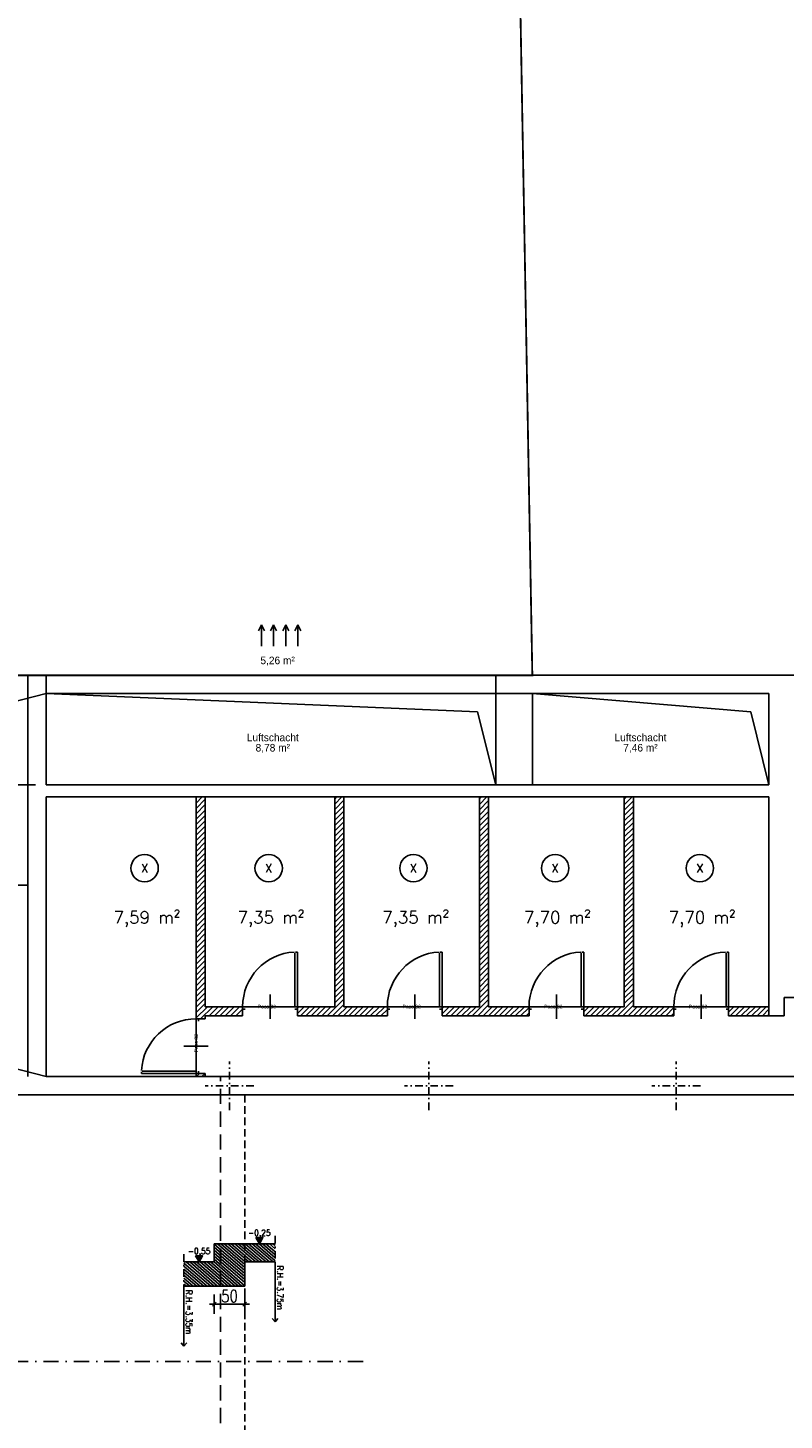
# Model space of a CAD drawing. Header units: centimetres. Extents: x -18458 to 60221, y -11985 to 33979.
# Tile 47 of 50: x 5098 to 6342, y 22435 to 24725. Entities that reach past the tile are written whole.
import ezdxf
from ezdxf.enums import TextEntityAlignment as Align

# ---------------------------------------------------------------- set-up
doc = ezdxf.new("R2010")
doc.units = ezdxf.units.CM
doc.header["$LTSCALE"] = 50
doc.header["$MEASUREMENT"] = 0
doc.header["$PDMODE"] = 34
doc.linetypes.add('HIDDEN', pattern=[0.375, 0.25, -0.125])
doc.linetypes.add('STRICHPUNKT', pattern=[1, 0.5, -0.25, 0, -0.25])
for name, color, linetype in [('01_Achsen', 232, 'STRICHPUNKT'), ('01_ansicht', 251, 'Continuous'), ('01_Bemassung', 150, 'Continuous'), ('01_Grundriss_verdeckt', 3, 'HIDDEN'), ('01_Mauern', 1, 'Continuous'), ('01_Mauern_Betonziegel', 147, 'Continuous'), ('01_Raumstempel', 2, 'Continuous'), ('01_Schlitze_Schächte', 52, 'Continuous'), ('01_Schnitte_Schalplan', 4, 'Continuous'), ('01_Stellflächen', 153, 'Continuous'), ('01_Text', 2, 'Continuous'), ('01_Tueren', 7, 'Continuous'), ('S_Sezioni', 7, 'Continuous')]:
    doc.layers.add(name, color=color, linetype=linetype)
doc.layers.add('01_Grenzen', color=7, linetype='Continuous', true_color=0x3c64f6)
doc.styles.add('ReHe', font='AVGARDN.TTF')
doc.styles.add('Romans', font='Romans.shx')
doc.styles.add('SIPLEX1', font='romans.shx', dxfattribs={"width": 0.8})
doc.dimstyles.new('BEM-50_grundrisse', dxfattribs={"dimscale": 1.6, "dimtxt": 12.5, "dimasz": 0.4, "dimexe": 0.1, "dimexo": 0.5, "dimgap": 2, "dimtad": 1, "dimdec": 0, "dimrnd": 0.5, "dimzin": 12, "dimdsep": 46, "dimtxsty": 'SIPLEX1', "dimblk": 'bempkt', "dimcen": -0.2, "dimdle": 0.05, "dimse1": 1, "dimse2": 1, "dimclrd": 256, "dimclre": 256, "dimclrt": 256, "dimazin": 0, "dimtfac": 1, "dimtdec": 0, "dimtmove": 0, "dimatfit": 2, "dimldrblk": 'BEMPU', "dimfxl": 0, "dimtvp": 1, "dimtolj": 1, "dimtzin": 0, "dimarcsym": 0})
doc.dimstyles.new('Block_bem', dxfattribs={"dimtxt": 6, "dimasz": 0.18, "dimexe": 0.18, "dimexo": 0.0625, "dimgap": 2, "dimtad": 0, "dimdec": 0, "dimzin": 0, "dimdsep": 46, "dimtxsty": 'Standard', "dimcen": 0, "dimse1": 1, "dimse2": 1, "dimsd1": 1, "dimsd2": 1, "dimadec": 0, "dimazin": 0, "dimtfac": 1, "dimtdec": 0, "dimtix": 1, "dimtofl": 0, "dimtmove": 0, "dimatfit": 3, "dimfxl": 0, "dimtolj": 1, "dimtzin": 0, "dimarcsym": 0})

# ---------------------------------------------------------------- blocks, each defined once
blk = doc.blocks.new('*D34')
at = {"layer": 'Defpoints', "color": 0}
for p in [(-86, 0), (-4, 0), (-86, -4)]:
    blk.add_point(p, dxfattribs=at)
at = {"layer": 'Defpoints', "color": 0, "insert": (-50, 0), "char_height": 6, "attachment_point": 5}
blk.add_mtext('\\A1;Pass 82', dxfattribs=at)
blk = doc.blocks.new('*D31')
at = {"layer": 'Defpoints', "color": 0}
for p in [(4, 0), (86, 0), (86, -4)]:
    blk.add_point(p, dxfattribs=at)
at = {"layer": 'Defpoints', "color": 0, "insert": (50, 0), "char_height": 6, "attachment_point": 5}
blk.add_mtext('\\A1;Pass 82', dxfattribs=at)
blk = doc.blocks.new('rs_Keller')
at = {"layer": '01_Text', "color": 0}
blk.add_arc((0, 35), 22.5, 180.191, 179.809, dxfattribs=at)
at = {"layer": '01_Text', "color": 4, "style": 'Romans'}
blk.add_attdef('NR', text='', height=14, dxfattribs=at).set_placement((0, 35), align=Align.MIDDLE_CENTER)
at = {"layer": '01_Text', "color": 0, "style": 'Romans', "flags": 2}
blk.add_attdef('Keller', (-51.2, -26), '', height=20, dxfattribs=at)
at = {"layer": '01_Text', "color": 0, "style": 'Romans'}
blk.add_attdef('Nettofläche', (-51.2, -56), '', height=20, dxfattribs=at)
blk = doc.blocks.new('bempkt')
at = {"layer": '01_Bemassung', "color": 0}
for p, q in [((12.5, 0), (-12.5, 0)), ((-4.95, -4.95), (4.95, 4.95)), ((0, -25), (0, 25))]:
    blk.add_line(p, q, dxfattribs=at)
blk = doc.blocks.new('*D76')
at = {"layer": '01_Bemassung', "linetype": 'Continuous', "lineweight": -2, "ltscale": 0.1}
blk.add_line((5405.1, 22625.6), (5453.8, 22625.6), dxfattribs=at)
at = {"layer": 'Defpoints', "color": 0, "ltscale": 0.1}
for p in [(5404.4, 22695), (5454.4, 22695), (5454.4, 22625.6)]:
    blk.add_point(p, dxfattribs=at)
at = {"layer": '01_Bemassung', "lineweight": -2, "ltscale": 0.1, "xscale": 0.6400000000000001, "yscale": 0.6400000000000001, "zscale": 0.6400000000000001, "rotation": 180}
blk.add_blockref('bempkt', (5404.4, 22625.6), dxfattribs=at)
at = {"layer": '01_Bemassung', "lineweight": -2, "ltscale": 0.1, "xscale": 0.6400000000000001, "yscale": 0.6400000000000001, "zscale": 0.6400000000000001}
blk.add_blockref('bempkt', (5454.4, 22625.6), dxfattribs=at)
at = {"layer": '01_Bemassung', "ltscale": 0.1, "insert": (5429.4, 22638.8), "char_height": 20, "attachment_point": 5, "style": 'SIPLEX1'}
blk.add_mtext('\\A1;50', dxfattribs=at)
blk = doc.blocks.new('BEMPU')
at = {"layer": '01_Bemassung', "color": 4}
for p, q in [((5, 0), (-5, 0)), ((0, -25), (0, 25))]:
    blk.add_line(p, q, dxfattribs=at)
blk.add_circle((0, 0), 2.5, dxfattribs=at)
blk = doc.blocks.new('*U33')
at = {"layer": '01_Tueren', "color": 0}
for p, q in [((0, 89.9), (-3, 89.9)), ((-93, 0), (-90, 0)), ((-90, 0), (-90, -4)), ((-45, 20), (-45, -20)), ((3, 0), (0, 0)), ((0, 0), (0, -4)), ((-90, -4), (-86, -4)), ((0, -4), (-4, -4))]:
    blk.add_line(p, q, dxfattribs=at)
blk.add_lwpolyline([(0, 89.9), (0, 0), (-4, 0), (-4, 88.8)], dxfattribs=at)
blk.add_arc((0, 0), 90, 93.1819, 180, dxfattribs=at)
at = {"layer": 'Defpoints', "color": 91}
blk.add_line((0, 0), (-90, 0), dxfattribs=at)
dim = blk.add_linear_dim(base=(-86, 0), p1=(-4, 0), p2=(-86, -4), angle=180, text='Pass <>', dimstyle='Block_bem', dxfattribs=at)
dim.commit()
dim.dimension.update_dxf_attribs({"geometry": '*D34', "text_midpoint": (-50, 0), "dimtype": 160})
blk = doc.blocks.new('*U30')
at = {"layer": '01_Tueren', "color": 0}
for p, q in [((0, 89.9), (3, 89.9)), ((-3, 0), (0, 0)), ((0, 0), (0, -4)), ((45, 20), (45, -20)), ((93, 0), (90, 0)), ((90, 0), (90, -4)), ((0, -4), (4, -4)), ((90, -4), (86, -4))]:
    blk.add_line(p, q, dxfattribs=at)
blk.add_lwpolyline([(0, 89.9), (0, 0), (4, 0), (4, 88.8)], dxfattribs=at)
blk.add_arc((0, 0), 90, 0, 86.8181, dxfattribs=at)
at = {"layer": 'Defpoints', "color": 91}
blk.add_line((0, 0), (90, 0), dxfattribs=at)
dim = blk.add_linear_dim(base=(86, 0), p1=(4, 0), p2=(86, -4), angle=0, text='Pass <>', dimstyle='Block_bem', dxfattribs=at)
dim.commit()
dim.dimension.update_dxf_attribs({"geometry": '*D31', "text_midpoint": (50, 0), "dimtype": 160})

msp = doc.modelspace()

# ---------------------------------------------------------------- hatches: boundary and pattern name
at = {"layer": '01_Mauern_Betonziegel'}
h = msp.add_hatch(dxfattribs=at)
h.set_pattern_fill('ANSI31', color=256, scale=50, style=0)
h.paths.add_polyline_path([(5389.4, 23459.9), (5374.4, 23459.9), (5374.4, 23094.9), (5389.4, 23094.9), (5389.4, 23099.9), (5451, 23099.9), (5451, 23114.9), (5389.4, 23114.9)])
h = msp.add_hatch(dxfattribs=at)
h.set_pattern_fill('ANSI31', color=256, scale=50, style=0)
h.paths.add_polyline_path([(5617.5, 23459.9), (5602.5, 23459.9), (5602.5, 23114.9), (5541, 23114.9), (5541, 23099.9), (5617.5, 23099.9), (5689.1, 23099.9), (5689.1, 23114.9), (5617.5, 23114.9)])
h = msp.add_hatch(dxfattribs=at)
h.set_pattern_fill('ANSI31', color=256, scale=50, style=0)
h.paths.add_polyline_path([(5855.7, 23459.9), (5840.7, 23459.9), (5840.7, 23114.9), (5779.1, 23114.9), (5779.1, 23099.9), (5922.2, 23099.9), (5922.2, 23114.9), (5855.7, 23114.9)])
h = msp.add_hatch(dxfattribs=at)
h.set_pattern_fill('ANSI31', color=256, scale=50, style=0)
h.paths.add_polyline_path([(6093.8, 23459.9), (6078.8, 23459.9), (6078.8, 23114.9), (6012.2, 23114.9), (6012.2, 23099.9), (6160.4, 23099.9), (6160.4, 23114.9), (6093.8, 23114.9)])
h = msp.add_hatch(dxfattribs=at)
h.set_pattern_fill('ANSI31', color=256, scale=50, style=0)
h.paths.add_polyline_path([(6316.9, 23114.9), (6250.4, 23114.9), (6250.4, 23110.9), (6250.4, 23099.9), (6316.9, 23099.9)])
h = msp.add_hatch(dxfattribs=at)
h.set_pattern_fill('ANSI31', color=256, scale=50, style=0)
h.paths.add_polyline_path([(5389.4, 23004.9), (5374.4, 23004.9), (5374.4, 22999.9), (5389.4, 22999.9)])
at = {"layer": '01_Raumstempel'}
for points in [[(5472.7, 22735), (5478.5, 22725), (5484.3, 22735)], [(5373.6, 22705), (5379.4, 22695), (5385.2, 22705)]]:
    msp.add_hatch(color=256, dxfattribs=at).paths.add_polyline_path(points)
at = {"layer": '01_Schnitte_Schalplan'}
h = msp.add_hatch(dxfattribs=at)
h.set_pattern_fill('ANSI31', color=253, scale=30, angle=-86.0064, style=0)
h.set_pattern_definition([(318.993626, (-15915.452, 29479.4056), (2.4605362, 2.8298872), [])])
h.paths.add_polyline_path([(5404.4, 22695), (5354.4, 22695), (5354.4, 22655), (5404.4, 22655), (5454.4, 22655), (5454.4, 22695), (5504.4, 22695), (5504.4, 22725), (5404.4, 22725)])

# ---------------------------------------------------------------- linework, layer by layer
at = {"layer": '01_Achsen', "ltscale": 0.5}
for p, q in [((5429.4, 22944.9), (5429.4, 23024.9)), ((5757.4, 22944.9), (5757.4, 23024.9)), ((6164.4, 22944.9), (6164.4, 23024.9)), ((5469.4, 22984.9), (5389.4, 22984.9)), ((5797.4, 22984.9), (5717.4, 22984.9)), ((6204.4, 22984.9), (6124.4, 22984.9))]:
    msp.add_line(p, q, dxfattribs=at)
at = {"layer": '01_ansicht'}
for p, q in [((5122.6, 23659.9), (5867.6, 23659.9)), ((5867.6, 23629.9), (5127.6, 23629.9))]:
    msp.add_line(p, q, dxfattribs=at)
at = {"layer": '01_Grenzen', "linetype": 'STRICHPUNKT', "const_width": 3}
for points in [[(5875.5, 26574.5), (5921.8, 23980.5)], [(5921.8, 23980.5), (5921.8, 23980.5), (5927.6, 23659.9), (830.7, 23659.9), (796.4, 23597.7), (721.1, 23457), (413.7, 22891.3), (-656, 20944.6), (-1092.3, 20177), (509.1, 20107.3), (3605.6, 19950.6), (6371.7, 19780.4), (7220.6, 19740.6), (8865.8, 19631.8), (8841.7, 21305.7), (8834.5, 23007.4), (8830.4, 23481.3), (8821.5, 24491.8), (8825.3, 24800.9)]]:
    msp.add_lwpolyline(points, dxfattribs=at)
at = {"layer": '01_Grundriss_verdeckt'}
msp.add_line((5454.4, 22969.9), (5454.4, 21369.9), dxfattribs=at)
at = {"layer": '01_Grundriss_verdeckt', "ltscale": 2}
msp.add_lwpolyline([(5414.4, 22999.9), (8314.4, 22999.9), (8314.4, 21829.9), (5414.4, 21829.9)], close=True, dxfattribs=at)
at = {"layer": '01_Mauern'}
for p, q in [((5097.6, 22999.9), (5097.6, 23659.9)), ((5097.6, 23659.9), (5122.6, 23659.9)), ((5097.6, 23659.9), (5127.6, 23659.9)), ((5127.6, 23659.9), (5127.6, 23629.9)), ((7889.4, 23659.9), (5867.6, 23659.9)), ((5867.6, 23659.9), (5867.6, 23629.9)), ((5127.6, 23479.9), (5127.6, 23629.9)), ((6316.9, 23629.9), (5867.6, 23629.9)), ((6316.9, 23479.9), (6316.9, 23629.9)), ((5127.6, 23479.9), (6316.9, 23479.9)), ((5127.6, 22999.9), (5127.6, 23459.9)), ((5127.6, 23459.9), (6316.9, 23459.9)), ((6316.9, 23099.9), (6316.9, 23459.9)), ((6341.9, 23129.9), (6726.9, 23129.9)), ((6341.9, 23129.9), (6341.9, 23099.9)), ((6316.9, 23099.9), (6341.9, 23099.9)), ((6601.9, 22999.9), (5127.6, 22999.9)), ((4226.1, 22969.9), (6571.9, 22969.9))]:
    msp.add_line(p, q, dxfattribs=at)
at = {"layer": '01_Mauern_Betonziegel'}
for p, q in [((5374.4, 23459.9), (5374.4, 23094.9)), ((5389.4, 23459.9), (5389.4, 23114.9)), ((5602.5, 23114.9), (5602.5, 23459.9)), ((5617.5, 23459.9), (5617.5, 23114.9)), ((5840.7, 23114.9), (5840.7, 23459.9)), ((5855.7, 23114.9), (5855.7, 23459.9)), ((6078.8, 23114.9), (6078.8, 23459.9)), ((6093.8, 23114.9), (6093.8, 23459.9)), ((5451, 23114.9), (5389.4, 23114.9)), ((5451, 23114.9), (5451, 23099.9)), ((5602.5, 23114.9), (5541, 23114.9)), ((5541, 23114.9), (5541, 23099.9)), ((5689.1, 23114.9), (5617.5, 23114.9)), ((5689.1, 23114.9), (5689.1, 23099.9)), ((5840.7, 23114.9), (5779.1, 23114.9)), ((5779.1, 23114.9), (5779.1, 23099.9)), ((5922.2, 23114.9), (5855.7, 23114.9)), ((5922.2, 23114.9), (5922.2, 23099.9)), ((6078.8, 23114.9), (6012.2, 23114.9)), ((6012.2, 23114.9), (6012.2, 23099.9)), ((6160.4, 23114.9), (6093.8, 23114.9)), ((6160.4, 23114.9), (6160.4, 23099.9)), ((6316.9, 23114.9), (6250.4, 23114.9)), ((6250.4, 23114.9), (6250.4, 23099.9)), ((5389.4, 23094.9), (5374.4, 23094.9)), ((5389.4, 23099.9), (5389.4, 23094.9)), ((5451, 23099.9), (5389.4, 23099.9)), ((5617.5, 23099.9), (5541, 23099.9)), ((5617.5, 23099.9), (5689.1, 23099.9)), ((5779.1, 23099.9), (5922.2, 23099.9)), ((6012.2, 23099.9), (6160.4, 23099.9)), ((6316.9, 23099.9), (6250.4, 23099.9)), ((5374.4, 23004.9), (5374.4, 22999.9)), ((5389.4, 23004.9), (5374.4, 23004.9)), ((5389.4, 23004.9), (5389.4, 22999.9))]:
    msp.add_line(p, q, dxfattribs=at)
at = {"layer": '01_Raumstempel'}
for p, q in [((5504.4, 22695), (5504.4, 22596.4)), ((5354.4, 22655), (5354.4, 22556.4)), ((5504.4, 22596.4), (5499.8, 22602.1)), ((5504.4, 22596.4), (5509, 22602.1)), ((5354.4, 22556.4), (5349.8, 22562.1)), ((5354.4, 22556.4), (5359, 22562.1))]:
    msp.add_line(p, q, dxfattribs=at)
for points in [[(5472.7, 22735), (5478.5, 22725), (5484.3, 22735)], [(5373.6, 22705), (5379.4, 22695), (5385.2, 22705)]]:
    msp.add_lwpolyline(points, close=True, dxfattribs=at)
at = {"layer": '01_Schlitze_Schächte'}
for p, q in [((5837.6, 23599.9), (5127.6, 23629.9)), ((6286.9, 23599.9), (5927.6, 23629.9)), ((5837.6, 23599.9), (5867.6, 23479.9)), ((6286.9, 23599.9), (6316.9, 23479.9))]:
    msp.add_line(p, q, dxfattribs=at)
at = {"layer": '01_Schnitte_Schalplan'}
for p, q in [((5867.6, 23629.9), (5867.6, 23479.9)), ((5927.6, 23629.9), (5927.6, 23479.9)), ((5404.4, 22725), (5504.4, 22725)), ((5404.4, 22725), (5404.4, 22695)), ((5354.4, 22695), (5404.4, 22695)), ((5454.4, 22695), (5504.4, 22695)), ((5454.4, 22695), (5454.4, 22655)), ((5354.4, 22655), (5404.4, 22655)), ((5404.4, 22655), (5454.4, 22655))]:
    msp.add_line(p, q, dxfattribs=at)
at = {"layer": '01_Stellflächen'}
for p, q in [((5127.6, 23629.9), (3901.9, 23314.9)), ((3914.4, 23479.9), (5110.1, 23479.9)), ((3901.9, 23314.9), (5127.6, 22999.9)), ((3901.9, 23314.9), (5097.6, 23314.9))]:
    msp.add_line(p, q, dxfattribs=at)
at = {"layer": '01_Text'}
for p, q in [((5481.9, 23743), (5476.9, 23733)), ((5481.9, 23708), (5481.9, 23743)), ((5481.9, 23743), (5486.9, 23733)), ((5501.9, 23743), (5496.9, 23733)), ((5501.9, 23708), (5501.9, 23743)), ((5501.9, 23743), (5506.9, 23733)), ((5521.9, 23743), (5516.9, 23733)), ((5521.9, 23708), (5521.9, 23743)), ((5521.9, 23743), (5526.9, 23733)), ((5541.9, 23743), (5536.9, 23733)), ((5541.9, 23708), (5541.9, 23743)), ((5541.9, 23743), (5546.9, 23733))]:
    msp.add_line(p, q, dxfattribs=at)
at = {"layer": '01_Text', "linetype": 'STRICHPUNKT', "ltscale": 0.5}
for p, q in [((5504.4, 22738.1), (5504.4, 22671.5)), ((5354.4, 22708.1), (5354.4, 22631.5))]:
    msp.add_line(p, q, dxfattribs=at)
at = {"layer": '01_Text', "color": 190, "linetype": 'STRICHPUNKT'}
msp.add_line((5649.2, 22531.5), (4562.7, 22531.5), dxfattribs=at)
at = {"layer": 'S_Sezioni'}
msp.add_line((5354.4, 22708.1), (5354.4, 22695), dxfattribs=at)

# ---------------------------------------------------------------- block references
at = {"layer": '01_Text'}
ref = msp.add_blockref('rs_Keller', (5289.7, 23307.7), dxfattribs=at)
ref.add_attrib('NR', 'X', dxfattribs={"color": 4, "height": 14, "rotation": 360, "style": 'Romans'}).set_placement((5289.7, 23342.7), align=Align.MIDDLE_CENTER)
ref.add_attrib('Nettofläche', '7,59 m²', (5238.5, 23251.8), dxfattribs={"color": 0, "height": 20, "rotation": 360, "style": 'Romans'})
ref = msp.add_blockref('rs_Keller', (5493.8, 23307.7), dxfattribs=at)
ref.add_attrib('NR', 'X', dxfattribs={"color": 4, "height": 14, "rotation": 360, "style": 'Romans'}).set_placement((5493.8, 23342.7), align=Align.MIDDLE_CENTER)
ref.add_attrib('Nettofläche', '7,35 m²', (5442.6, 23251.8), dxfattribs={"color": 0, "height": 20, "rotation": 360, "style": 'Romans'})
ref = msp.add_blockref('rs_Keller', (5731.9, 23307.7), dxfattribs=at)
ref.add_attrib('NR', 'X', dxfattribs={"color": 4, "height": 14, "rotation": 360, "style": 'Romans'}).set_placement((5731.9, 23342.7), align=Align.MIDDLE_CENTER)
ref.add_attrib('Nettofläche', '7,35 m²', (5680.7, 23251.8), dxfattribs={"color": 0, "height": 20, "rotation": 360, "style": 'Romans'})
ref = msp.add_blockref('rs_Keller', (5965, 23307.7), dxfattribs=at)
ref.add_attrib('NR', 'X', dxfattribs={"color": 4, "height": 14, "rotation": 360, "style": 'Romans'}).set_placement((5965, 23342.7), align=Align.MIDDLE_CENTER)
ref.add_attrib('Nettofläche', '7,70 m²', (5913.8, 23251.8), dxfattribs={"color": 0, "height": 20, "rotation": 360, "style": 'Romans'})
ref = msp.add_blockref('rs_Keller', (6203.1, 23307.7), dxfattribs=at)
ref.add_attrib('NR', 'X', dxfattribs={"color": 4, "height": 14, "rotation": 360, "style": 'Romans'}).set_placement((6203.1, 23342.7), align=Align.MIDDLE_CENTER)
ref.add_attrib('Nettofläche', '7,70 m²', (6152, 23251.8), dxfattribs={"color": 0, "height": 20, "rotation": 360, "style": 'Romans'})
at = {"layer": '01_Tueren'}
for p in [(5541, 23114.9), (5779.1, 23114.9), (6012.2, 23114.9), (6250.4, 23114.9)]:
    msp.add_blockref('*U33', p, dxfattribs=at)
at = {"layer": '01_Tueren', "rotation": 90}
msp.add_blockref('*U30', (5374.4, 23004.9), dxfattribs=at)

# ---------------------------------------------------------------- texts
at = {"layer": '01_Raumstempel', "style": 'ReHe'}
msp.add_text('5,26 m²', height=12.5, dxfattribs=at).set_placement((5480.2, 23678.1))
for s, p in [('Luftschacht', (5500.6, 23551.4)), ('Luftschacht', (6105.5, 23551.4)), ('8,78 m²', (5500.6, 23534.5)), ('7,46 m²', (6105.5, 23534.5))]:
    msp.add_text(s, height=12.5, dxfattribs=at).set_placement(p, align=Align.CENTER)
at = {"layer": '01_Raumstempel', "style": 'SIPLEX1', "width": 0.9}
for s, p in [('-0,25', (5478.5, 22735)), ('-0,55', (5379.4, 22705))]:
    msp.add_text(s, height=10, rotation=360, dxfattribs=at).set_placement(p, align=Align.BOTTOM_CENTER)
for s, p in [('R.H.=3.75m', (5507.7, 22688.9)), ('R.H.=3.35m', (5357.7, 22648.9))]:
    msp.add_text(s, height=10, rotation=270, dxfattribs=at).set_placement(p)

# ---------------------------------------------------------------- dimensions: what is measured, and where the dimension line sits
at = {"layer": '01_Bemassung', "ltscale": 0.1}
dim = msp.add_linear_dim(base=(5454.4, 22625.6), p1=(5404.4, 22695), p2=(5454.4, 22695), dimstyle='BEM-50_grundrisse', override={"dimtmove": 1, "dimfxl": 0.18, "dimarcsym": 2}, dxfattribs=at)
dim.commit()
dim.dimension.update_dxf_attribs({"geometry": '*D76', "text_midpoint": (5429.4, 22625.6), "dimtype": 160})

doc.saveas('drawing.dxf')
